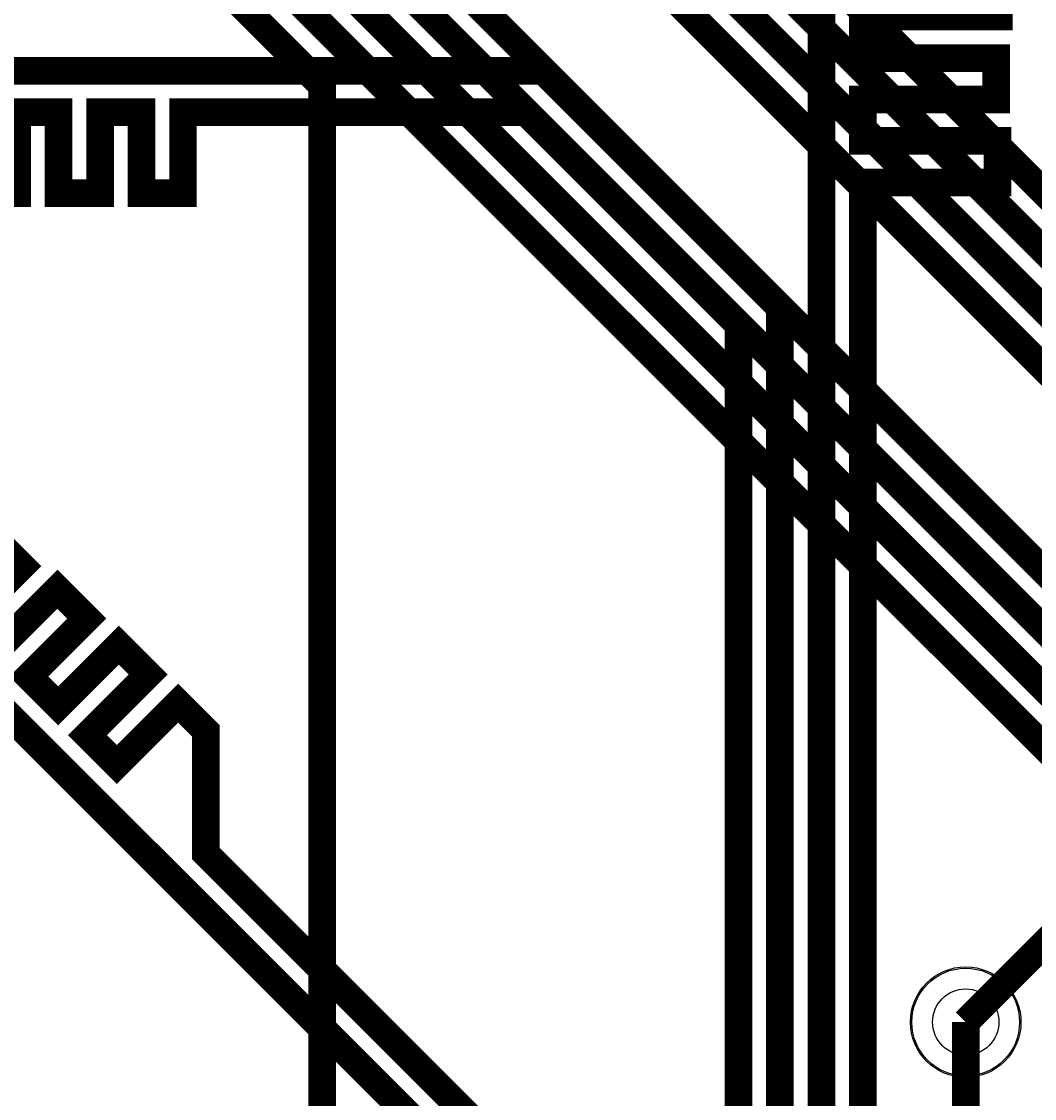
# Model space of a CAD drawing. Extents: x 0 to 3292, y 0 to 2151.
# Tile 30 of 50: x 1369 to 1736, y 1006 to 1396. Entities that reach past the tile are written whole.
import ezdxf

# ---------------------------------------------------------------- set-up
doc = ezdxf.new("R2010")
doc.units = 0
doc.layers.add('ETCH_BOTTOM', color=1, linetype='CONTINUOUS')
doc.layers.add('ETCH_TOP', color=4, linetype='CONTINUOUS')

# ---------------------------------------------------------------- blocks, each defined once
blk = doc.blocks.new('VIA_C10H24')
at = {"layer": 'ETCH_BOTTOM'}
for radius in [19.5, 19.5, 12]:
    blk.add_circle((0, 0), radius, dxfattribs=at)
at = {"layer": 'ETCH_TOP'}
for radius in [19.5, 19.5, 12]:
    blk.add_circle((0, 0), radius, dxfattribs=at)
blk = doc.blocks.new('FIGURE_CIRCLE')
blk.add_circle((0, 0), 0.5)

msp = doc.modelspace()

# ---------------------------------------------------------------- linework, layer by layer
at = {"layer": 'ETCH_BOTTOM', "const_width": 10}
for points in [[(255.91, 1625.98), (294.93, 1665), (436.78, 1665), (554.08, 1547.7), (1625.04, 1547.7), (1658.78, 1513.96), (1658.78, 1283.49), (1658.79, 1207.39), (1658.8, 1117.95), (1658.8, 1036.24), (1658.82, 935.97), (1685, 909.77), (1685, 393.78), (1666, 374.78), (1666, 333.23), (1691.34, 307.89), (1691.34, 35.01)], [(1837, 1429), (1837, 1160), (1711, 1034)], [(1723, 1412.94), (1723, 1397.94), (1673.78, 1397.94), (1673.78, 1382.94), (1722, 1382.94), (1722, 1367.94), (1673.78, 1367.94), (1673.78, 1352.94), (1722.5, 1352.94), (1722.5, 1337.94), (1673.78, 1337.94), (1673.78, 1289.71), (1673.79, 1267.92), (1673.8, 1224.64), (1673.8, 1207.39), (1673.83, 942.18), (1700, 915.99), (1700, 387.56), (1691.34, 378.9), (1691.34, 339.01)], [(334.65, 1330.82), (382.14, 1378.31), (1558.09, 1378.31), (1634.97, 1301.42), (1634.98, 1301.42), (1643.76, 1292.63), (1643.77, 1292.62), (1643.77, 1289.71), (1643.79, 1117.95), (1643.8, 957.31), (1643.81, 929.75), (1670, 903.55), (1670, 400), (1617.3, 347.3), (1617.3, 198.69), (1641.34, 174.65), (1641.34, 35.01)], [(1352.78, 1334), (1367.78, 1334), (1367.78, 1363.31), (1382.78, 1363.31), (1382.78, 1334), (1397.78, 1334), (1397.78, 1363.31), (1412.78, 1363.31), (1412.78, 1334), (1427.78, 1334), (1427.78, 1363.31), (1551.86, 1363.31), (1628.76, 1286.41), (1628.78, 1086.58), (1628.79, 957.31), (1628.8, 923.53), (1655, 897.33), (1655, 412.56), (1591.34, 348.9), (1591.34, 339.01)], [(255.91, 881.89), (295.02, 921), (359.91, 921), (374.5, 935.59), (374.5, 979.09), (484, 1088.59), (484, 1314.09), (485.21, 1315.3), (1194.59, 1315.3), (1625, 884.89), (1625, 425), (1576.01, 376.01), (1576, 376.01), (1561, 361.01), (1532.22, 361.01), (1519.34, 348.12), (1519.34, 208.66), (1541.34, 186.66), (1541.34, 35.01)], [(1358.86, 1209.62), (1369.47, 1199.01), (1350.79, 1180.32)], [(1361.4, 1169.71), (1382.34, 1190.66), (1392.95, 1180.05), (1372.01, 1159.1), (1382.62, 1148.49), (1404.56, 1170.44), (1415.17, 1159.83), (1393.23, 1137.88), (1403.84, 1127.27), (1426.03, 1149.47), (1436, 1139.5), (1436, 1095.11), (1640, 891.11), (1640, 418.78), (1582.23, 361.01), (1582.22, 361.01), (1567.22, 346.01), (1550.32, 346.01), (1543.32, 339.01), (1541.34, 339.01)]]:
    msp.add_lwpolyline(points, dxfattribs=at)
at = {"layer": 'ETCH_TOP', "const_width": 10}
for points in [[(791.34, 1830.71), (828.84, 1868.21), (828.84, 1945.17), (785.31, 1988.7), (513.78, 1988.7), (503.78, 1978.7), (503.78, 1856.22), (590, 1770), (696.34, 1770), (750, 1716.34), (750, 1600), (790, 1560), (1313, 1560), (1840, 1033), (1840, 660)], [(1259.84, 1830.71), (1297.34, 1868.21), (1297.34, 1927.34), (1241.68, 1983), (980, 1983), (970, 1973), (970, 1860), (1138, 1692), (1318, 1692), (1971, 1039), (1971, 660)], [(791.34, 1909.45), (727.09, 1973.7), (613, 1973.7), (586.78, 1947.48), (586.78, 1911.94), (562, 1887.16), (562, 1828), (600, 1790), (697.56, 1790), (765, 1722.56), (765, 1606.22), (796.22, 1575), (1319.22, 1575), (1855, 1039.22), (1855, 722.56), (1870, 707.56), (1870, 660)], [(1259.84, 1909.45), (1203.29, 1966), (1074.86, 1966), (1055.28, 1946.42), (1055.28, 1911.94), (1040, 1896.66), (1040, 1812), (1145, 1707), (1311.78, 1707), (1311.79, 1707.01), (1324.21, 1707.01), (1986, 1045.22), (1986, 696), (2000, 682), (2000, 660)], [(633.86, 1909.45), (673.81, 1869.5), (739.6, 1869.5), (749.84, 1859.26), (749.84, 1846.51), (750.1, 1846.25), (750.1, 1815.17), (749.84, 1814.91), (749.84, 1780.16), (795, 1735), (795, 1618.66), (808.66, 1605), (1331.66, 1605), (1885, 1051.66), (1885, 735), (1930, 690), (1930, 660)], [(1102.36, 1909.45), (1143.23, 1868.58), (1196.38, 1868.58), (1222.34, 1842.62), (1222.34, 1753.65), (1238.99, 1737), (1299.34, 1737), (1299.35, 1737.01), (1311.77, 1737.01), (1311.78, 1737.02), (1336.64, 1737.02), (2016, 1057.66), (2016, 726), (2060, 682), (2060, 660)], [(1478.1, 665.05), (1478.1, 1372.9), (1306, 1545), (783.78, 1545), (693.78, 1635), (467, 1635), (346.46, 1755.54), (346.46, 1864.82)], [(1397, 606), (1412.56, 621.56), (1664.56, 621.56), (1711, 668), (1711, 1034)]]:
    msp.add_lwpolyline(points, dxfattribs=at)
at = {"layer": 'ETCH_TOP'}
for points in [[(712.6, 1830.71, 6, 6, 0), (712.6, 1817.92, 6, 6, 0), (712.34, 1817.66, 10, 10, 0), (730, 1800, 10, 10, 0), (730, 1778.78, 10, 10, 0), (780, 1728.78, 10, 10, 0), (780, 1612.44, 10, 10, 0), (802.44, 1590, 10, 10, 0), (1325.44, 1590, 10, 10, 0), (1870, 1045.44, 10, 10, 0), (1870, 728.78, 10, 10, 0), (1900, 698.78, 10, 10, 0), (1900, 660, 10, 10, 0)], [(1181.1, 1830.71, 10, 10, 0), (1181.1, 1783.41, 6, 6, 0), (1181.21, 1783.3, 10, 10, 0), (1181.21, 1773.56, 10, 10, 0), (1232.77, 1722, 10, 10, 0), (1305.56, 1722, 10, 10, 0), (1305.57, 1722.01, 10, 10, 0), (1317.99, 1722.01, 10, 10, 0), (1318, 1722.02, 10, 10, 0), (1330.42, 1722.02, 10, 10, 0), (2001, 1051.44, 10, 10, 0), (2001, 711, 10, 10, 0), (2030, 682, 10, 10, 0), (2030, 660, 10, 10, 0)]]:
    msp.add_lwpolyline(points, format="xyseb", dxfattribs=at)

# ---------------------------------------------------------------- block references
msp.add_blockref('VIA_C10H24', (1711, 1034), dxfattribs=at)
at = {"layer": 'MANUFACTURING_NCDRILL_FIGURE', "xscale": 40, "yscale": 40}
msp.add_blockref('FIGURE_CIRCLE', (1711, 1034), dxfattribs=at)

doc.saveas('drawing.dxf')
